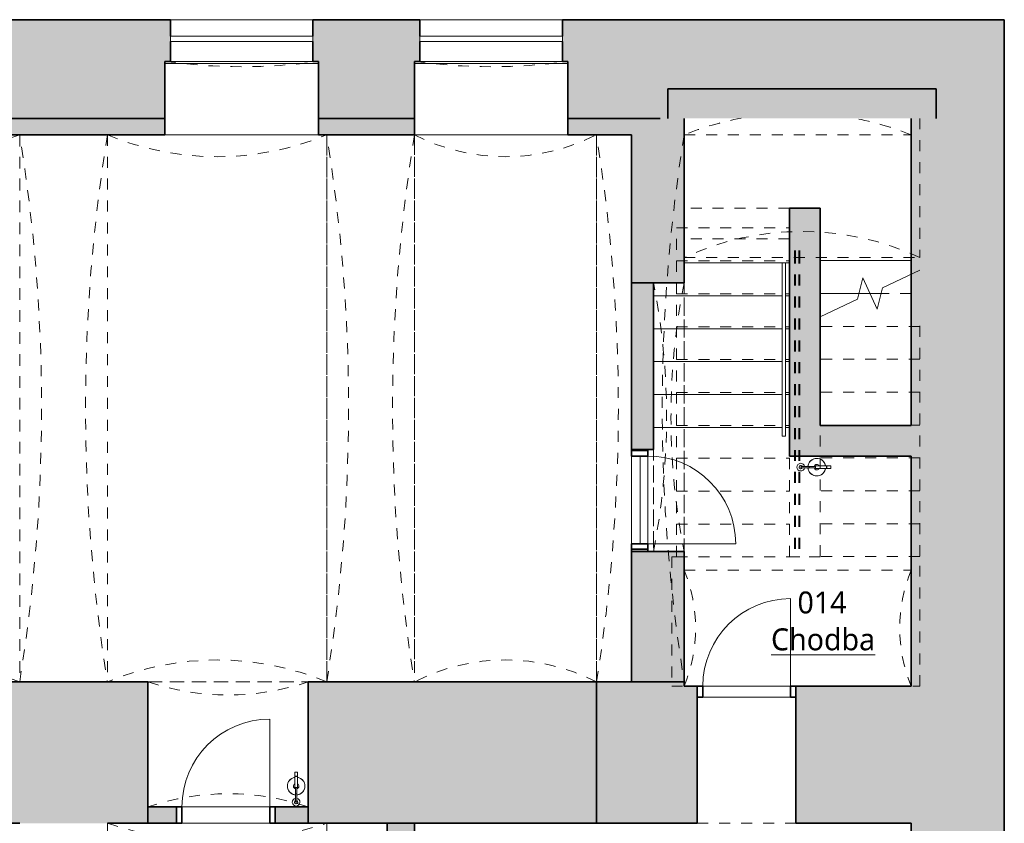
# Model space of a CAD drawing. Header units: metres. Extents: x -0.2 to 44.7, y -1.1 to 27.9.
# Tile 7 of 7: x 30.8 to 39.8, y 7.4 to 14.7. Entities that reach past the tile are written whole.
import ezdxf

# ---------------------------------------------------------------- set-up
doc = ezdxf.new("R2010")
doc.units = ezdxf.units.M
for name, pattern in [('AV - Carkovana 2mm', [0.0027, 0.002, -0.0007]), ('AV - Cerch_ 1 tecka 4mm', [0.006, 0.004, -0.001, 0, -0.001]), ('AV - Cerch_ 2 tecky 2mm', [0.0038, 0.002, -0.0006, 0, -0.0006, 0, -0.0006]), ('AV - Cerch_ 2 tecky 4mm', [0.008, 0.004, -0.0015, 0, -0.001, 0, -0.0015])]:
    doc.linetypes.add(name, pattern=pattern)
doc.layers.add('AV-MISTNOSTI', color=5, linetype='Continuous', lineweight=5, true_color=0x0000ff)
doc.layers.add('AV-SRAFY', color=7, linetype='Continuous', lineweight=35)
doc.layers.add('AV-STAVBA', color=7, linetype='Continuous', lineweight=18)
doc.styles.add('Trebuchet MS_B', font='trebuc.ttf', dxfattribs={"height": 0.2})

# ---------------------------------------------------------------- blocks, each defined once
blk = doc.blocks.new('GM_Otvor s klenutým nadpražím - 4990x1950_4050-883161-1PP')
at = {"layer": 'AV-STAVBA', "color": 254, "linetype": 'AV - Cerch_ 1 tecka 4mm', "lineweight": 13, "true_color": 0xcccccc}
for p, q in [((-2.495, 0.4), (2.495, 0.4)), ((2.4115, -0.4), (-2.4115, -0.4))]:
    blk.add_line(p, q, dxfattribs=at)
for centre, start, end in [((0, 15.8626), 260.8339, 279.1661), ((0, -15.8626), 80.8339, 99.1661)]:
    blk.add_arc(centre, 15.6626, start, end, dxfattribs=at)
blk = doc.blocks.new('GM_Otvor s klenutým nadpražím_částečný - 1000x1950-1650419-1PP')
at = {"layer": 'AV-STAVBA', "color": 254, "linetype": 'AV - Cerch_ 1 tecka 4mm', "lineweight": 13, "true_color": 0xcccccc}
for p, q in [((-0.73, 0.645), (0.73, 0.645)), ((0.6465, -0.495), (-0.6465, -0.495))]:
    blk.add_line(p, q, dxfattribs=at)
for centre, start, end in [((0, 2.8054), 251.33, 288.67), ((0, -2.6554), 71.33, 108.67)]:
    blk.add_arc(centre, 2.2804, start, end, dxfattribs=at)
blk = doc.blocks.new('DO_1-L_Ocel_ - 800x1970_150-925843-1PP')
at = {"layer": 'AV-STAVBA', "color": 254, "true_color": 0xcccccc}
for p, q in [((0.4, 0.875), (0.4, 0.075)), ((-0.4, 0.075), (0.4, 0.075)), ((-0.4, -0.075), (0.4, -0.075))]:
    blk.add_line(p, q, dxfattribs=at)
at = {"layer": 'AV-STAVBA', "color": 254, "linetype": 'AV - Cerch_ 1 tecka 4mm', "true_color": 0xcccccc}
for p, q in [((-0.45, 0.075), (0.45, 0.075)), ((-0.4, 0.075), (0.4, 0.075)), ((-0.45, -0.075), (0.45, -0.075)), ((-0.4, -0.075), (0.4, -0.075))]:
    blk.add_line(p, q, dxfattribs=at)
at = {"layer": 'AV-STAVBA', "color": 254, "lineweight": 35, "true_color": 0xcccccc}
for p, q in [((-0.4, 0.075), (-0.45, 0.075)), ((-0.45, 0.075), (-0.45, -0.075)), ((-0.4, -0.075), (-0.4, 0.075)), ((0.45, 0.075), (0.4, 0.075)), ((0.4, 0.075), (0.4, -0.075)), ((0.45, -0.075), (0.45, 0.075)), ((-0.45, -0.075), (-0.4, -0.075)), ((0.4, -0.075), (0.45, -0.075))]:
    blk.add_line(p, q, dxfattribs=at)
at = {"layer": 'AV-STAVBA', "color": 254, "true_color": 0xcccccc}
blk.add_arc((0.4, 0.075), 0.8, 90, 180, dxfattribs=at)
blk = doc.blocks.new('DO_1-L_Ocel_ - 800x1970_150-V1-1PP')
at = {"layer": 'AV-STAVBA', "color": 254, "true_color": 0xcccccc}
for p in [(0.4, 0.875), (-0.4, 0.075)]:
    blk.add_line(p, (0.4, 0.075), dxfattribs=at)
at = {"layer": 'AV-STAVBA', "color": 254, "linetype": 'AV - Cerch_ 1 tecka 4mm', "true_color": 0xcccccc}
for p, q in [((-0.45, 0.075), (0.45, 0.075)), ((-0.4, 0.075), (0.4, 0.075)), ((-0.45, -0.075), (0.45, -0.075)), ((-0.4, -0.075), (0.4, -0.075))]:
    blk.add_line(p, q, dxfattribs=at)
at = {"layer": 'AV-STAVBA', "color": 254, "lineweight": 35, "true_color": 0xcccccc}
for p, q in [((-0.4, 0.075), (-0.45, 0.075)), ((-0.4, -0.075), (-0.4, 0.075)), ((0.45, 0.075), (0.4, 0.075)), ((0.4, 0.075), (0.4, -0.075)), ((-0.45, -0.075), (-0.4, -0.075)), ((0.4, -0.075), (0.45, -0.075))]:
    blk.add_line(p, q, dxfattribs=at)
at = {"layer": 'AV-STAVBA', "color": 254, "true_color": 0xcccccc}
blk.add_arc((0.4, 0.075), 0.8, 90, 180, dxfattribs=at)
blk = doc.blocks.new('DO_1-L_Ocel_ - 800x1970_100-1402536-1PP')
at = {"layer": 'AV-STAVBA', "color": 254, "true_color": 0xcccccc}
for p, q in [((0.4, 1.425), (0.4, 0.625)), ((-0.4, 0.625), (0.4, 0.625)), ((-0.4, 0.525), (0.4, 0.525))]:
    blk.add_line(p, q, dxfattribs=at)
at = {"layer": 'AV-STAVBA', "color": 254, "linetype": 'AV - Cerch_ 1 tecka 4mm', "true_color": 0xcccccc}
for p, q in [((-0.45, 0.625), (0.45, 0.625)), ((-0.4, 0.625), (0.4, 0.625)), ((-0.4, 0.525), (0.4, 0.525)), ((-0.45, -0.625), (0.45, -0.625))]:
    blk.add_line(p, q, dxfattribs=at)
at = {"layer": 'AV-STAVBA', "color": 254, "lineweight": 35, "true_color": 0xcccccc}
for p, q in [((-0.4, 0.625), (-0.45, 0.625)), ((-0.4, 0.525), (-0.4, 0.625)), ((0.45, 0.625), (0.4, 0.625)), ((0.4, 0.625), (0.4, 0.525)), ((-0.45, 0.525), (-0.4, 0.525)), ((0.4, 0.525), (0.45, 0.525))]:
    blk.add_line(p, q, dxfattribs=at)
at = {"layer": 'AV-STAVBA', "color": 254, "true_color": 0xcccccc}
blk.add_arc((0.4, 0.625), 0.8, 90, 180, dxfattribs=at)
blk = doc.blocks.new('WI_1-1_sklepní_s příčlemi_s klenutým nadpražím_2x šikmý parapet_ nadpraží - 1300x600-1019331-1PP')
at = {"layer": 'AV-STAVBA', "color": 254, "true_color": 0xcccccc}
for p, q in [((-0.65, 0.375), (0.65, 0.375)), ((-0.65, 0.325), (-0.65, 0.375)), ((0.65, 0.375), (0.65, 0.325)), ((0.65, 0.325), (-0.65, 0.325))]:
    blk.add_line(p, q, dxfattribs=at)
at = {"layer": 'AV-STAVBA', "color": 254, "linetype": 'AV - Carkovana 2mm', "true_color": 0xcccccc}
blk.add_arc((0, 5.0958), 5, 261.95215, 278.04785, dxfattribs=at)
blk = doc.blocks.new('GM_Otvor s klenutým nadpražím - 2450x2330_2300-1650463-1PP')
at = {"layer": 'AV-STAVBA', "color": 254, "linetype": 'AV - Cerch_ 1 tecka 4mm', "lineweight": 13, "true_color": 0xcccccc}
for p, q in [((-1.225, 0.24), (1.225, 0.24)), ((1.1415, -0.04), (-1.1415, -0.04))]:
    blk.add_line(p, q, dxfattribs=at)
for centre, start, end in [((0, 6.4326), 258.81041, 281.18959), ((0, -6.2326), 78.81041, 101.18959)]:
    blk.add_arc(centre, 6.3126, start, end, dxfattribs=at)
blk = doc.blocks.new('GM_Otvor_obdélníkový - 930x2180-926093-1PP')
at = {"layer": 'AV-STAVBA', "color": 254, "linetype": 'AV - Cerch_ 1 tecka 4mm', "lineweight": 13, "true_color": 0xcccccc}
for p, q in [((-0.465, 0.1), (0.465, 0.1)), ((-0.465, -0.1), (0.465, -0.1)), ((-0.465, -0.1), (0.465, -0.1))]:
    blk.add_line(p, q, dxfattribs=at)
blk = doc.blocks.new('GM_Otvor s klenutým nadpražím - 4990x2050_4050-1402283-1PP')
at = {"layer": 'AV-STAVBA', "color": 254, "linetype": 'AV - Cerch_ 1 tecka 4mm', "lineweight": 13, "true_color": 0xcccccc}
for p, q in [((-2.495, 0.4), (2.495, 0.4)), ((2.4115, -0.4), (-2.4115, -0.4))]:
    blk.add_line(p, q, dxfattribs=at)
for centre, start, end in [((0, 15.8626), 260.8339, 279.1661), ((0, -15.8626), 80.8339, 99.1661)]:
    blk.add_arc(centre, 15.6626, start, end, dxfattribs=at)
blk = doc.blocks.new('GM_Void_valená klenba - GM_Void_valená klenba-1524404-1PP')
at = {"layer": 'AV-STAVBA', "color": 254, "linetype": 'AV - Cerch_ 1 tecka 4mm', "lineweight": 13, "true_color": 0xcccccc}
for p, q in [((-1, 3.01), (-1, -3.01)), ((-1, 3.01), (1, 3.01)), ((1, 3.01), (1, -3.01)), ((-1, -3.01), (1, -3.01))]:
    blk.add_line(p, q, dxfattribs=at)
for centre, start, end in [((0, 6.0497), 251.79004, 288.20996), ((0, -6.0497), 71.79004, 108.20996)]:
    blk.add_arc(centre, 3.2, start, end, dxfattribs=at)
blk = doc.blocks.new('GM_Void_valená klenba - GM_Void_valená klenba-1524416-1PP')
at = {"layer": 'AV-STAVBA', "color": 254, "linetype": 'AV - Cerch_ 1 tecka 4mm', "lineweight": 13, "true_color": 0xcccccc}
for p, q in [((-0.83, 2.495), (-0.83, -2.495)), ((-0.83, 2.495), (0.83, 2.495)), ((0.83, 2.495), (0.83, -2.495)), ((-0.83, -2.495), (0.83, -2.495))]:
    blk.add_line(p, q, dxfattribs=at)
for centre, start, end in [((0, 4.1147), 242.86788, 297.13212), ((0, -4.1147), 62.86788, 117.13212)]:
    blk.add_arc(centre, 1.82, start, end, dxfattribs=at)
blk = doc.blocks.new('GM_Void_valená klenba - GM_Void_valená klenba-1524417-1PP')
at = {"layer": 'AV-STAVBA', "color": 254, "linetype": 'AV - Cerch_ 1 tecka 4mm', "lineweight": 13, "true_color": 0xcccccc}
for p, q in [((-1, 2.495), (-1, -2.495)), ((-1, 2.495), (1, 2.495)), ((1, 2.495), (1, -2.495)), ((-1, -2.495), (1, -2.495))]:
    blk.add_line(p, q, dxfattribs=at)
for centre, start, end in [((0, 4.895), 247.38014, 292.61986), ((0, -4.895), 67.38014, 112.61986)]:
    blk.add_arc(centre, 2.6, start, end, dxfattribs=at)
blk = doc.blocks.new('GM_Void_valená klenba - GM_Void_valená klenba-1524418-1PP')
at = {"layer": 'AV-STAVBA', "color": 254, "linetype": 'AV - Cerch_ 1 tecka 4mm', "lineweight": 13, "true_color": 0xcccccc}
for p, q in [((-1.115, 2.495), (-1.115, -2.495)), ((-1.115, 2.495), (1.115, 2.495)), ((1.115, 2.495), (1.115, -2.495)), ((-1.115, -2.495), (1.115, -2.495))]:
    blk.add_line(p, q, dxfattribs=at)
for centre, start, end in [((0, 5.5051), 249.67456, 290.32544), ((0, -5.5051), 69.67456, 110.32544)]:
    blk.add_arc(centre, 3.21, start, end, dxfattribs=at)
blk = doc.blocks.new('GM_Nika s klenutým nadpražím - 2070x2300_2300-1345910-1PP')
at = {"layer": 'AV-STAVBA', "color": 254, "linetype": 'AV - Cerch_ 1 tecka 4mm', "lineweight": 13, "true_color": 0xcccccc}
blk.add_line((1.035, 0.525), (-1.035, 0.525), dxfattribs=at)
for start, end in [(248.1263, 259.32908), (280.67092, 291.8737)]:
    blk.add_arc((0, 3.1031), 2.7781, start, end, dxfattribs=at)
blk = doc.blocks.new('GM_Otvor_obdélníkový - 960x1970-1347470-1PP')
at = {"layer": 'AV-STAVBA', "color": 254, "linetype": 'AV - Cerch_ 1 tecka 4mm', "lineweight": 13, "true_color": 0xcccccc}
for p, q in [((-0.48, 0.14), (0.48, 0.14)), ((-0.48, -0.14), (0.48, -0.14)), ((-0.48, -0.14), (0.48, -0.14))]:
    blk.add_line(p, q, dxfattribs=at)
blk = doc.blocks.new('Railing - Railing-1400146-1PP')
at = {"layer": 'AV-STAVBA', "color": 254, "true_color": 0xcccccc}
for p, q in [((37.7398, 12.5299), (37.7698, 12.5299)), ((37.7398, 10.9499), (37.7398, 12.5299)), ((37.7698, 10.9499), (37.7698, 12.5299)), ((37.7698, 10.9499), (37.7398, 10.9499))]:
    blk.add_line(p, q, dxfattribs=at)
blk = doc.blocks.new('GM_Void_valená klenba - GM_Void_valená klenba-1524442-1PP')
at = {"layer": 'AV-STAVBA', "color": 254, "linetype": 'AV - Cerch_ 1 tecka 4mm', "lineweight": 13, "true_color": 0xcccccc}
for p, q in [((-0.53, 1.035), (-0.53, -1.035)), ((-0.53, 1.035), (0.53, 1.035)), ((0.53, 1.035), (0.53, -1.035)), ((-0.53, -1.035), (0.53, -1.035))]:
    blk.add_line(p, q, dxfattribs=at)
for centre, start, end in [((0, 2.3346), 247.81321, 292.18679), ((0, -2.3346), 67.81321, 112.18679)]:
    blk.add_arc(centre, 1.4035, start, end, dxfattribs=at)
blk = doc.blocks.new('Railing - Railing-1407376-1PP')
at = {"layer": 'AV-STAVBA', "color": 254, "linetype": 'AV - Cerch_ 2 tecky 2mm', "true_color": 0xcccccc}
for p, q in [((37.8498, 12.6432), (37.8498, 12.6232)), ((37.8498, 12.6232), (37.8498, 9.8482)), ((37.8598, 12.6432), (37.8598, 12.6232)), ((37.8598, 12.6432), (37.8598, 12.6232)), ((37.8598, 12.6232), (37.8598, 9.8482)), ((37.8598, 12.6232), (37.8598, 9.8482)), ((37.8898, 12.6432), (37.8898, 12.6232)), ((37.8898, 12.6432), (37.8898, 12.6232)), ((37.8898, 12.6232), (37.8898, 9.8482)), ((37.8898, 12.6232), (37.8898, 9.8482)), ((37.8998, 12.6432), (37.8998, 12.6232)), ((37.8998, 12.6232), (37.8998, 9.8482)), ((37.8998, 9.8482), (37.8498, 9.8482)), ((37.8898, 9.8482), (37.8598, 9.8482)), ((37.8898, 9.8482), (37.8598, 9.8482))]:
    blk.add_line(p, q, dxfattribs=at)
blk = doc.blocks.new('GM_Hasicí přístroj - Hasici pristroj-V4-1PP')
at = {"layer": 'AV-STAVBA', "color": 254, "lineweight": 13, "true_color": 0xcccccc}
for p, q in [((-0.0421, 0.0036), (-0.1007, 0.0036)), ((-0.0421, 0.0111), (0.0579, 0.0111)), ((-0.0421, 0.0111), (-0.0421, -0.0139)), ((0.0579, 0.0111), (0.0605, 0.0111)), ((0.0579, 0.0111), (0.0579, -0.0139)), ((0.0605, 0.0111), (0.0979, 0.0111)), ((0.0605, 0.0111), (0.0605, -0.0139)), ((0.0979, 0.0111), (0.0979, -0.0139)), ((-0.1007, -0.0064), (-0.0421, -0.0064)), ((0.0579, -0.0139), (-0.0421, -0.0139)), ((0.0605, -0.0139), (0.0579, -0.0139)), ((0.0979, -0.0139), (0.0605, -0.0139))]:
    blk.add_line(p, q, dxfattribs=at)
at = {"layer": 'AV-STAVBA', "color": 254, "lineweight": 13, "true_color": 0xcccccc, "flags": 128}
for points in [[(-0.1007, 0.0036), (-0.1035, 0.0036), (-0.1063, 0.0036), (-0.1092, 0.0036), (-0.112, 0.0036), (-0.1149, 0.0036), (-0.1177, 0.0036), (-0.1205, 0.0036), (-0.1233, 0.0036), (-0.126, 0.0036), (-0.1288, 0.0036), (-0.1315, 0.0036), (-0.1341, 0.0036), (-0.1367, 0.0036), (-0.1393, 0.0036), (-0.1418, 0.0036), (-0.1443, 0.0036), (-0.1467, 0.0036), (-0.149, 0.0036), (-0.1513, 0.0036), (-0.1535, 0.0036), (-0.1556, 0.0036), (-0.1577, 0.0036), (-0.1596, 0.0036), (-0.1615, 0.0036), (-0.1633, 0.0036), (-0.165, 0.0036), (-0.1667, 0.0036), (-0.1682, 0.0036), (-0.1696, 0.0036), (-0.1709, 0.0036), (-0.1714, 0.0036)], [(-0.1714, -0.0064), (-0.1701, -0.0064), (-0.1687, -0.0064), (-0.1673, -0.0064), (-0.1657, -0.0064), (-0.164, -0.0064), (-0.1622, -0.0064), (-0.1604, -0.0064), (-0.1584, -0.0064), (-0.1564, -0.0064), (-0.1543, -0.0064), (-0.1522, -0.0064), (-0.1499, -0.0064), (-0.1476, -0.0064), (-0.1452, -0.0064), (-0.1428, -0.0064), (-0.1403, -0.0064), (-0.1377, -0.0064), (-0.1351, -0.0064), (-0.1325, -0.0064), (-0.1298, -0.0064), (-0.1271, -0.0064), (-0.1244, -0.0064), (-0.1216, -0.0064), (-0.1188, -0.0064), (-0.116, -0.0064), (-0.1131, -0.0064), (-0.1103, -0.0064), (-0.1074, -0.0064), (-0.1046, -0.0064), (-0.1018, -0.0064), (-0.1007, -0.0064)]]:
    blk.add_lwpolyline(points, dxfattribs=at)
at = {"layer": 'AV-STAVBA', "color": 254, "lineweight": 13, "true_color": 0xcccccc}
for centre, radius, start, end in [((-0.1772, -0.0014), 0.035, 7.23753, 180), ((-0.1764, -0.0014), 0.015, 18.64917, 180), ((-0.1764, -0.0014), 0.015, 165, 180), ((-0.1764, -0.0014), 0.015, 105, 134.93615), ((-0.1714, -0.0014), 0.005, 150, 180), ((-0.1714, -0.0014), 0.005, 90, 120), ((-0.1764, -0.0014), 0.015, 45.06385, 75), ((-0.1764, -0.0014), 0.015, 18.64917, 44.93615), ((-0.0307, -0.0014), 0.08, 90, 176.37662), ((-0.0307, -0.0014), 0.08, 159.97132, 176.42822), ((-0.0307, -0.0014), 0.08, 114.58898, 155.02868), ((-0.0307, -0.0014), 0.08, 90, 110.02868), ((-0.0307, -0.0014), 0.025, 90, 169.20034), ((-0.0307, -0.0014), 0.08, 69.97132, 90), ((-0.0307, -0.0014), 0.08, 9.18677, 90), ((-0.0307, -0.0014), 0.025, 30, 90), ((-0.0307, -0.0014), 0.08, 24.97132, 65.02868), ((-0.0307, -0.0014), 0.08, 9.05555, 20.02868), ((-0.1772, -0.0014), 0.035, 180, 351.96894), ((-0.1764, -0.0014), 0.015, 174.95011, 180), ((-0.1764, -0.0014), 0.015, 180, 185.04989), ((-0.1764, -0.0014), 0.015, 180, 224.93615), ((-0.1764, -0.0014), 0.015, 180, 341.97651), ((-0.1764, -0.0014), 0.015, 240, 270), ((-0.1714, -0.0014), 0.005, 180, 210), ((-0.1714, -0.0014), 0.005, 240, 285), ((-0.1764, -0.0014), 0.015, 330, 341.97651), ((-0.0307, -0.0014), 0.08, 183.5619, 200.02868), ((-0.0307, -0.0014), 0.08, 183.6137, 270), ((-0.0307, -0.0014), 0.08, 204.97132, 245.41102), ((-0.0307, -0.0014), 0.08, 249.97132, 270), ((-0.0307, -0.0014), 0.025, 190.79953, 270), ((-0.0307, -0.0014), 0.025, 270, 330), ((-0.0307, -0.0014), 0.08, 270, 350.81323), ((-0.0307, -0.0014), 0.08, 270, 290.02868), ((-0.0307, -0.0014), 0.08, 294.97132, 335.02868), ((-0.0307, -0.0014), 0.08, 339.97132, 350.94445)]:
    blk.add_arc(centre, radius, start, end, dxfattribs=at)
for points, knots in [([(-0.1764, -0.0014), (-0.1764, -0.0009), (-0.1762, 0.0003), (-0.1753, 0.0019), (-0.1742, 0.0028), (-0.1731, 0.0033), (-0.1725, 0.0034), (-0.1723, 0.0035)], [0, 0, 0, 0, 0.1111111, 0.2222222, 0.3333333, 0.3888889, 0.4444444, 0.4444444, 0.4444444, 0.4444444]), ([(-0.1689, -0.0058), (-0.1692, -0.0059), (-0.1697, -0.0062), (-0.1705, -0.0064), (-0.1714, -0.0065), (-0.1723, -0.0064), (-0.1731, -0.0062), (-0.1742, -0.0057), (-0.1753, -0.0047), (-0.1762, -0.0032), (-0.1764, -0.002), (-0.1764, -0.0014)], [0.3333333, 0.3333333, 0.3333333, 0.3333333, 0.3888889, 0.4444444, 0.5, 0.5555556, 0.6111111, 0.6666667, 0.7777778, 0.8888889, 1, 1, 1, 1])]:
    blk.add_open_spline(points, degree=3, knots=knots, dxfattribs=at)
for points in [[(-0.1004, -0.0014), (-0.1004, -0.0009), (-0.1004, 0.0003), (-0.1005, 0.0018), (-0.1005, 0.003), (-0.1006, 0.0034), (-0.1006, 0.0035)], [(-0.1006, -0.0064), (-0.1006, -0.0063), (-0.1005, -0.0059), (-0.1005, -0.0047), (-0.1004, -0.0032), (-0.1004, -0.002), (-0.1004, -0.0014)]]:
    blk.add_open_spline(points, degree=3, dxfattribs=at)
blk = doc.blocks.new('GM_Hasicí přístroj - Hasici pristroj-V5-1PP')
at = {"layer": 'AV-STAVBA', "color": 254, "lineweight": 13, "true_color": 0xcccccc}
for p, q in [((-0.0421, 0.0036), (-0.1007, 0.0036)), ((-0.0421, 0.0111), (0.0579, 0.0111)), ((-0.0421, 0.0111), (-0.0421, -0.0139)), ((0.0579, 0.0111), (0.0605, 0.0111)), ((0.0579, 0.0111), (0.0579, -0.0139)), ((0.0605, 0.0111), (0.0979, 0.0111)), ((0.0605, 0.0111), (0.0605, -0.0139)), ((0.0979, 0.0111), (0.0979, -0.0139)), ((-0.1007, -0.0064), (-0.0421, -0.0064)), ((0.0579, -0.0139), (-0.0421, -0.0139)), ((0.0605, -0.0139), (0.0579, -0.0139)), ((0.0979, -0.0139), (0.0605, -0.0139))]:
    blk.add_line(p, q, dxfattribs=at)
at = {"layer": 'AV-STAVBA', "color": 254, "lineweight": 13, "true_color": 0xcccccc, "flags": 128}
for points in [[(-0.1007, 0.0036), (-0.1035, 0.0036), (-0.1063, 0.0036), (-0.1092, 0.0036), (-0.112, 0.0036), (-0.1149, 0.0036), (-0.1177, 0.0036), (-0.1205, 0.0036), (-0.1233, 0.0036), (-0.126, 0.0036), (-0.1288, 0.0036), (-0.1315, 0.0036), (-0.1341, 0.0036), (-0.1367, 0.0036), (-0.1393, 0.0036), (-0.1418, 0.0036), (-0.1443, 0.0036), (-0.1467, 0.0036), (-0.149, 0.0036), (-0.1513, 0.0036), (-0.1535, 0.0036), (-0.1556, 0.0036), (-0.1577, 0.0036), (-0.1596, 0.0036), (-0.1615, 0.0036), (-0.1633, 0.0036), (-0.165, 0.0036), (-0.1667, 0.0036), (-0.1682, 0.0036), (-0.1696, 0.0036), (-0.1709, 0.0036), (-0.1714, 0.0036)], [(-0.1714, -0.0064), (-0.1701, -0.0064), (-0.1687, -0.0064), (-0.1673, -0.0064), (-0.1657, -0.0064), (-0.164, -0.0064), (-0.1622, -0.0064), (-0.1604, -0.0064), (-0.1584, -0.0064), (-0.1564, -0.0064), (-0.1543, -0.0064), (-0.1522, -0.0064), (-0.1499, -0.0064), (-0.1476, -0.0064), (-0.1452, -0.0064), (-0.1428, -0.0064), (-0.1403, -0.0064), (-0.1377, -0.0064), (-0.1351, -0.0064), (-0.1325, -0.0064), (-0.1298, -0.0064), (-0.1271, -0.0064), (-0.1244, -0.0064), (-0.1216, -0.0064), (-0.1188, -0.0064), (-0.116, -0.0064), (-0.1131, -0.0064), (-0.1103, -0.0064), (-0.1074, -0.0064), (-0.1046, -0.0064), (-0.1018, -0.0064), (-0.1007, -0.0064)]]:
    blk.add_lwpolyline(points, dxfattribs=at)
at = {"layer": 'AV-STAVBA', "color": 254, "lineweight": 13, "true_color": 0xcccccc}
for centre, radius, start, end in [((-0.1772, -0.0014), 0.035, 7.23753, 180), ((-0.1764, -0.0014), 0.015, 18.64917, 180), ((-0.1764, -0.0014), 0.015, 165, 180), ((-0.1764, -0.0014), 0.015, 105, 134.93615), ((-0.1714, -0.0014), 0.005, 150, 180), ((-0.1714, -0.0014), 0.005, 90, 120), ((-0.1764, -0.0014), 0.015, 45.06385, 75), ((-0.1764, -0.0014), 0.015, 18.64917, 44.93615), ((-0.0307, -0.0014), 0.08, 90, 176.37662), ((-0.0307, -0.0014), 0.08, 159.97132, 176.42822), ((-0.0307, -0.0014), 0.08, 114.97132, 155.02868), ((-0.0307, -0.0014), 0.08, 90, 110.02868), ((-0.0307, -0.0014), 0.025, 90, 169.20034), ((-0.0307, -0.0014), 0.08, 69.97132, 90), ((-0.0307, -0.0014), 0.08, 9.18677, 90), ((-0.0307, -0.0014), 0.025, 30, 90), ((-0.0307, -0.0014), 0.08, 24.97132, 65.02868), ((-0.0307, -0.0014), 0.08, 9.05555, 20.02868), ((-0.1772, -0.0014), 0.035, 180, 351.96894), ((-0.1764, -0.0014), 0.015, 174.95011, 180), ((-0.1764, -0.0014), 0.015, 180, 185.04989), ((-0.1764, -0.0014), 0.015, 180, 224.93615), ((-0.1764, -0.0014), 0.015, 180, 341.97651), ((-0.1764, -0.0014), 0.015, 240, 270), ((-0.1714, -0.0014), 0.005, 180, 210), ((-0.1714, -0.0014), 0.005, 240, 285), ((-0.1764, -0.0014), 0.015, 330, 341.97651), ((-0.0307, -0.0014), 0.08, 183.5619, 200.02868), ((-0.0307, -0.0014), 0.08, 183.6137, 270), ((-0.0307, -0.0014), 0.08, 204.97132, 245.02868), ((-0.0307, -0.0014), 0.08, 249.97132, 270), ((-0.0307, -0.0014), 0.025, 190.79953, 270), ((-0.0307, -0.0014), 0.025, 270, 330), ((-0.0307, -0.0014), 0.08, 270, 350.81323), ((-0.0307, -0.0014), 0.08, 270, 290.02868), ((-0.0307, -0.0014), 0.08, 294.97132, 335.02868), ((-0.0307, -0.0014), 0.08, 339.97132, 350.94445)]:
    blk.add_arc(centre, radius, start, end, dxfattribs=at)
for points, knots in [([(-0.1764, -0.0014), (-0.1764, -0.0009), (-0.1762, 0.0003), (-0.1753, 0.0019), (-0.1742, 0.0028), (-0.1731, 0.0033), (-0.1725, 0.0034), (-0.1723, 0.0035)], [0, 0, 0, 0, 0.1111111, 0.2222222, 0.3333333, 0.3888889, 0.4444444, 0.4444444, 0.4444444, 0.4444444]), ([(-0.1689, -0.0058), (-0.1692, -0.0059), (-0.1697, -0.0062), (-0.1705, -0.0064), (-0.1714, -0.0065), (-0.1723, -0.0064), (-0.1731, -0.0062), (-0.1742, -0.0057), (-0.1753, -0.0047), (-0.1762, -0.0032), (-0.1764, -0.002), (-0.1764, -0.0014)], [0.3333333, 0.3333333, 0.3333333, 0.3333333, 0.3888889, 0.4444444, 0.5, 0.5555556, 0.6111111, 0.6666667, 0.7777778, 0.8888889, 1, 1, 1, 1])]:
    blk.add_open_spline(points, degree=3, knots=knots, dxfattribs=at)
for points in [[(-0.1004, -0.0014), (-0.1004, -0.0009), (-0.1004, 0.0003), (-0.1005, 0.0018), (-0.1005, 0.003), (-0.1006, 0.0034), (-0.1006, 0.0035)], [(-0.1006, -0.0064), (-0.1006, -0.0063), (-0.1005, -0.0059), (-0.1005, -0.0047), (-0.1004, -0.0032), (-0.1004, -0.002), (-0.1004, -0.0014)]]:
    blk.add_open_spline(points, degree=3, dxfattribs=at)
blk = doc.blocks.new('GM_Void_valená klenba - GM_Void_valená klenba-1683622-1PP')
at = {"layer": 'AV-STAVBA', "color": 254, "linetype": 'AV - Cerch_ 1 tecka 4mm', "lineweight": 13, "true_color": 0xcccccc}
for p, q in [((-1.075, 0.353), (-1.075, -0.917)), ((1.075, 0.353), (1.075, -0.917)), ((-1.075, -0.917), (1.075, -0.917))]:
    blk.add_line(p, q, dxfattribs=at)
blk.add_arc((0, -3.2183), 2.54, 64.96143, 115.03857, dxfattribs=at)
blk = doc.blocks.new('D0089 - 1514 - OÚPSŘ_Benešova_rvt-1-1PP')
at = {"layer": 'AV-SRAFY', "lineweight": 5, "true_color": 0xcccccc}
h = blk.add_hatch(color=254, dxfattribs=at)
h.paths.add_polyline_path([(34.3848, 13.6982), (34.3848, 13.8482), (33.5098, 13.8482), (33.5098, 13.6982)])
h.paths.add_polyline_path([(36.8448, 13.6982), (36.8448, 13.8482), (35.7848, 13.8482), (35.7848, 13.6982), (36.6248, 13.6982)])
h.paths.add_polyline_path([(22.2948, 13.6982), (22.8198, 13.6982), (22.8198, 13.8482), (22.3279, 13.8482), (22.3279, 14.7482), (17.1148, 14.7482), (17.1148, 13.6982), (22.186, 13.6982)])
h.paths.add_polyline_path([(32.1098, 13.6982), (32.1098, 13.8482), (30.4848, 13.8482), (30.4848, 13.6982), (31.6096, 13.6982)])
h.paths.add_polyline_path([(24.1198, 13.6982), (26.1398, 13.6982), (26.1398, 13.8482), (24.1198, 13.8482)])
h.paths.add_polyline_path([(29.0848, 13.6982), (29.0848, 13.8482), (27.4398, 13.8482), (27.4398, 13.6982), (27.5863, 13.6982)])
h = blk.add_hatch(color=254, dxfattribs=at)
h.paths.add_polyline_path([(38.9148, 13.8482), (38.9148, 14.7482), (35.7348, 14.7482), (35.7348, 14.3682), (35.7848, 14.3682), (35.7848, 13.8482), (37.6446, 13.8482)])
h.paths.add_polyline_path([(34.3848, 13.8482), (34.3848, 14.3682), (34.4348, 14.3682), (34.4348, 14.7482), (33.4598, 14.7482), (33.4598, 14.3682), (33.5098, 14.3682), (33.5098, 13.8482)])
h.paths.add_polyline_path([(31.6096, 13.8482), (32.1098, 13.8482), (32.1098, 14.3682), (32.1598, 14.3682), (32.1598, 14.7482), (30.4348, 14.7482), (30.4348, 14.3682), (30.4848, 14.3682), (30.4848, 13.8482)])
h.paths.add_polyline_path([(29.0848, 13.8482), (29.0848, 14.3682), (29.1348, 14.3682), (29.1348, 14.7482), (27.4398, 14.7482), (27.4398, 13.8482), (27.5863, 13.8482)])
h.paths.add_polyline_path([(26.1398, 13.8482), (26.1398, 14.7482), (23.5198, 14.7482), (23.5198, 14.3682), (24.1198, 14.3682), (24.1198, 13.8482)])
h.paths.add_polyline_path([(22.3279, 13.8482), (22.8198, 13.8482), (22.8198, 14.7482), (22.3279, 14.7482)])
for points in [[(39.6563, 13.8482), (39.7648, 13.8482), (39.7648, 14.7482), (38.9148, 14.7482), (38.9148, 13.8482)], [(36.6948, 13.8482), (39.1448, 13.8482), (39.1448, 14.1182), (36.6948, 14.1182)], [(39.6563, 13.0482), (39.7648, 13.0482), (39.7648, 13.8482), (38.9148, 13.8482), (38.9148, 13.0482), (39.1448, 13.0482)], [(39.7648, 1.3982), (39.7648, 13.0482), (38.9148, 13.0482), (38.9148, 1.3982)], [(30.7848, 7.4182), (31.5848, 7.4182), (31.5848, 8.7082), (30.7848, 8.7082)], [(33.6213, 7.4182), (34.3848, 7.4182), (34.3848, 8.7082), (33.5848, 8.7082), (33.5848, 7.4182)], [(36.0448, 7.4182), (36.8448, 7.4182), (36.8448, 8.7082), (36.0448, 8.7082), (36.0448, 8.4466)], [(34.1348, 1.3982), (34.3848, 1.3982), (34.3848, 7.4182), (34.1348, 7.4182), (34.1348, 5.5583)]]:
    blk.add_hatch(color=254, dxfattribs=at).paths.add_polyline_path(points)
h = blk.add_hatch(color=254, dxfattribs=at)
h.paths.add_polyline_path([(36.3648, 8.7082), (36.8448, 8.7082), (36.8448, 9.8982), (36.3648, 9.8982)])
h.paths.add_polyline_path([(36.8448, 12.3482), (36.8448, 13.6982), (36.3648, 13.6982), (36.3648, 12.3482)])
at = {"layer": 'AV-SRAFY', "lineweight": 18, "true_color": 0xcccccc}
for points in [[(38.0848, 10.7682), (38.0848, 13.0282), (37.8048, 13.0282), (37.8048, 10.7682), (38.0218, 10.7682)], [(36.3648, 10.8282), (36.5648, 10.8282), (36.5648, 12.3482), (36.3648, 12.3482), (36.3648, 11.3348)], [(38.9148, 10.7682), (38.9148, 11.0482), (38.0848, 11.0482), (38.0848, 10.7682), (38.6505, 10.7682)]]:
    blk.add_hatch(color=254, dxfattribs=at).paths.add_polyline_path(points)
h = blk.add_hatch(color=254, dxfattribs=at)
h.paths.add_polyline_path([(36.5148, 9.8982), (36.5148, 9.9182), (36.3648, 9.9182), (36.3648, 9.8982)])
h.paths.add_polyline_path([(36.3648, 10.8182), (36.5148, 10.8182), (36.5148, 10.8282), (36.3648, 10.8282)])
h = blk.add_hatch(color=254, dxfattribs=at)
h.paths.add_polyline_path([(36.8448, 7.4182), (36.8448, 8.7082), (34.3848, 8.7082), (34.3848, 7.4182), (35.6329, 7.4182)])
h.paths.add_polyline_path([(24.6748, 7.4182), (24.6748, 8.7082), (17.9148, 8.7082), (17.9148, 7.4182), (23.5629, 7.4182)])
h.paths.add_polyline_path([(28.5548, 7.4182), (28.9948, 7.4182), (28.9948, 8.7082), (28.5548, 8.7082)])
h.paths.add_polyline_path([(27.5863, 7.4182), (27.7548, 7.4182), (27.7548, 8.7082), (25.4748, 8.7082), (25.4748, 7.4182)])
h.paths.add_polyline_path([(31.5848, 7.4182), (31.9548, 7.4182), (31.9548, 8.7082), (31.5848, 8.7082)])
h.paths.add_polyline_path([(30.6748, 7.4182), (30.7848, 7.4182), (30.7848, 8.7082), (30.6748, 8.7082)])
h.paths.add_polyline_path([(33.4148, 7.4182), (33.5848, 7.4182), (33.5848, 8.7082), (33.4148, 8.7082), (33.4148, 7.7245)])
h = blk.add_hatch(color=254, dxfattribs=at)
h.paths.add_polyline_path([(36.8448, 7.4182), (36.9648, 7.4182), (36.9648, 8.6682), (36.8448, 8.6682), (36.8448, 8.4466)])
h.paths.add_polyline_path([(38.9148, 7.4182), (38.9148, 8.6682), (37.8648, 8.6682), (37.8648, 7.4182)])
h = blk.add_hatch(color=254, dxfattribs=at)
h.paths.add_polyline_path([(33.1184, 7.4182), (33.4148, 7.4182), (33.4148, 7.5682), (33.1148, 7.5682), (33.1148, 7.4182)])
h.paths.add_polyline_path([(32.2148, 7.4182), (32.2148, 7.5682), (31.9548, 7.5682), (31.9548, 7.4182)])
at = {"layer": 'AV-STAVBA', "color": 254, "lineweight": 35, "true_color": 0xcccccc}
for p, q in [((30.4348, 14.7482), (32.1598, 14.7482)), ((32.1598, 14.7482), (32.1598, 14.5982)), ((33.4598, 14.7482), (34.4348, 14.7482)), ((33.4598, 14.7482), (33.4598, 14.5982)), ((34.4348, 14.7482), (34.4348, 14.5982)), ((38.9148, 14.7482), (35.7348, 14.7482)), ((35.7348, 14.7482), (35.7348, 14.5982)), ((38.9148, 14.7482), (39.7648, 14.7482)), ((39.7648, 14.7482), (39.7648, 13.8482)), ((32.1598, 14.5482), (32.1598, 14.3682)), ((33.4598, 14.5482), (33.4598, 14.3682)), ((34.4348, 14.5482), (34.4348, 14.3682)), ((35.7348, 14.5482), (35.7348, 14.3682)), ((32.1598, 14.3682), (32.1098, 14.3682)), ((32.1098, 13.8482), (32.1098, 14.3682)), ((33.4598, 14.3682), (33.5098, 14.3682)), ((33.5098, 14.3682), (33.5098, 13.8482)), ((34.4348, 14.3682), (34.3848, 14.3682)), ((34.3848, 13.8482), (34.3848, 14.3682)), ((35.7348, 14.3682), (35.7848, 14.3682)), ((35.7848, 14.3682), (35.7848, 13.8482)), ((36.6948, 14.1182), (36.6948, 13.8482)), ((36.6948, 14.1182), (39.1448, 14.1182)), ((39.1448, 14.1182), (39.1448, 13.8482)), ((30.4848, 13.8482), (32.1098, 13.8482)), ((32.1098, 13.6982), (32.1098, 13.8482)), ((33.5098, 13.6982), (33.5098, 13.8482)), ((33.5098, 13.8482), (34.3848, 13.8482)), ((34.3848, 13.6982), (34.3848, 13.8482)), ((35.7848, 13.6982), (35.7848, 13.8482)), ((35.7848, 13.8482), (36.6248, 13.8482)), ((36.8448, 13.6982), (36.8448, 13.8482)), ((38.9148, 13.0482), (38.9148, 13.8482)), ((39.7648, 13.0482), (39.7648, 13.8482)), ((32.1098, 13.6982), (30.4848, 13.6982)), ((34.3848, 13.6982), (33.5098, 13.6982)), ((36.3648, 13.6982), (35.7848, 13.6982)), ((36.3648, 13.6982), (36.3648, 12.3482)), ((36.8448, 13.6982), (36.8448, 12.3482)), ((37.8048, 13.0282), (37.8048, 10.7682)), ((38.0848, 13.0282), (37.8048, 13.0282)), ((38.0848, 11.0482), (38.0848, 13.0282)), ((38.9148, 11.0482), (38.9148, 13.0482)), ((39.7648, 1.3982), (39.7648, 13.0482)), ((36.8448, 12.3482), (36.3648, 12.3482)), ((36.3648, 12.3482), (36.3648, 10.8282)), ((36.5648, 12.3482), (36.3648, 12.3482)), ((36.5648, 10.8282), (36.5648, 12.3482)), ((38.9148, 11.0482), (38.0848, 11.0482)), ((36.3648, 10.8282), (36.5648, 10.8282)), ((36.3648, 10.8282), (36.3648, 10.8182)), ((36.5148, 10.8282), (36.3648, 10.8282)), ((36.3648, 10.8182), (36.5148, 10.8182)), ((36.5148, 10.8182), (36.5148, 10.8282)), ((37.8048, 10.7682), (38.0848, 10.7682)), ((38.0848, 10.7682), (38.9148, 10.7682)), ((38.9148, 8.6682), (38.9148, 10.7682)), ((36.3648, 9.9182), (36.3648, 9.8982)), ((36.5148, 9.9182), (36.3648, 9.9182)), ((36.8448, 9.8982), (36.3648, 9.8982)), ((36.3648, 8.7082), (36.3648, 9.8982)), ((36.3648, 9.8982), (36.5148, 9.8982)), ((36.5148, 9.8982), (36.5148, 9.9182)), ((36.8448, 8.7082), (36.8448, 9.8982)), ((30.7848, 8.7082), (30.6748, 8.7082)), ((31.5848, 8.7082), (30.7848, 8.7082)), ((31.9548, 8.7082), (31.5848, 8.7082)), ((31.9548, 7.4182), (31.9548, 8.7082)), ((33.5848, 8.7082), (33.4148, 8.7082)), ((33.4148, 8.7082), (33.4148, 7.4182)), ((34.3848, 8.7082), (33.5848, 8.7082)), ((36.3648, 8.7082), (34.3848, 8.7082)), ((36.8448, 8.7082), (36.0448, 8.7082)), ((36.0448, 8.7082), (36.0448, 7.4182)), ((36.8448, 8.6682), (36.8448, 8.7082)), ((36.8448, 8.7082), (36.8448, 8.6682)), ((36.9648, 8.6682), (36.8448, 8.6682)), ((36.9648, 7.4182), (36.9648, 8.6682)), ((38.9148, 8.6682), (37.8648, 8.6682)), ((37.8648, 8.6682), (37.8648, 7.4182)), ((32.2148, 7.5682), (31.9548, 7.5682)), ((31.9548, 7.5682), (31.9548, 7.4182)), ((33.4148, 7.5682), (33.1148, 7.5682)), ((33.4148, 7.4182), (33.4148, 7.5682)), ((30.6748, 7.4182), (30.7848, 7.4182)), ((31.5848, 7.4182), (31.9548, 7.4182)), ((31.9548, 7.4182), (32.2148, 7.4182)), ((33.1148, 7.4182), (33.4148, 7.4182)), ((33.4148, 7.4182), (33.5848, 7.4182)), ((34.3848, 7.4182), (33.5848, 7.4182)), ((34.3848, 7.4182), (34.1348, 7.4182)), ((34.1348, 1.3982), (34.1348, 7.4182)), ((34.3848, 7.4182), (36.8448, 7.4182)), ((34.3848, 7.4182), (34.3848, 1.3982)), ((36.8448, 7.4182), (36.0448, 7.4182)), ((36.8448, 7.4182), (36.9648, 7.4182)), ((37.8648, 7.4182), (38.9148, 7.4182)), ((38.9148, 1.3982), (38.9148, 7.4182))]:
    blk.add_line(p, q, dxfattribs=at)
at = {"layer": 'AV-STAVBA', "color": 254, "true_color": 0xcccccc}
for p, q in [((32.1598, 14.7482), (33.4598, 14.7482)), ((34.4348, 14.7482), (35.7348, 14.7482)), ((32.1598, 14.3682), (33.4598, 14.3682)), ((34.4348, 14.3682), (35.7348, 14.3682)), ((32.1098, 14.3482), (33.5098, 14.3482)), ((34.3848, 14.3482), (35.7848, 14.3482)), ((33.5098, 13.6982), (32.1098, 13.6982)), ((35.7848, 13.6982), (34.3848, 13.6982)), ((36.8448, 12.5299), (37.7398, 12.5299)), ((37.7698, 12.5299), (37.8048, 12.5299)), ((38.9148, 12.5506), (38.0848, 12.5506)), ((36.5648, 12.2299), (37.7398, 12.2299)), ((37.7698, 12.2299), (37.8048, 12.2299)), ((38.4394, 12.2506), (38.0848, 12.2506)), ((38.6403, 12.2506), (38.5398, 12.2506)), ((36.5648, 11.9299), (37.7398, 11.9299)), ((37.7698, 11.9299), (37.8048, 11.9299)), ((36.5648, 11.6299), (37.7398, 11.6299)), ((37.7698, 11.6299), (37.8048, 11.6299)), ((36.5648, 11.3299), (37.7398, 11.3299)), ((37.7698, 11.3299), (37.8048, 11.3299)), ((36.5648, 11.0299), (37.7398, 11.0299)), ((37.7698, 11.0299), (37.8048, 11.0299)), ((36.3648, 9.9682), (36.3648, 10.7682)), ((36.4448, 9.9682), (36.4448, 10.7682)), ((36.5148, 10.7682), (36.5148, 9.9682)), ((37.0148, 8.6682), (37.8148, 8.6682)), ((32.2648, 7.5682), (33.0648, 7.5682)), ((33.0648, 7.4182), (32.2648, 7.4182))]:
    blk.add_line(p, q, dxfattribs=at)
at = {"layer": 'AV-STAVBA', "color": 254, "linetype": 'AV - Cerch_ 2 tecky 4mm', "true_color": 0xcccccc}
for p, q in [((36.7748, 12.8482), (37.8048, 12.8482)), ((36.7748, 9.8482), (36.7748, 12.8482)), ((37.8048, 9.8482), (37.8048, 12.8482)), ((36.7748, 12.5482), (37.8048, 12.5482)), ((36.7748, 12.5482), (37.8048, 12.5482)), ((36.8448, 12.5299), (37.7398, 12.5299)), ((37.7698, 12.5299), (37.8048, 12.5299)), ((38.9148, 12.5506), (38.0848, 12.5506)), ((36.5648, 12.2299), (37.7398, 12.2299)), ((36.7748, 12.2482), (37.8048, 12.2482)), ((36.7748, 12.2482), (37.8048, 12.2482)), ((37.7698, 12.2299), (37.8048, 12.2299)), ((38.4394, 12.2506), (38.0848, 12.2506)), ((38.5398, 12.2506), (38.4394, 12.2506)), ((38.5398, 12.2506), (38.4394, 12.2506)), ((38.6403, 12.2506), (38.5398, 12.2506)), ((38.9148, 12.2506), (38.6403, 12.2506)), ((38.9148, 12.2506), (38.6403, 12.2506)), ((36.7748, 11.9482), (37.8048, 11.9482)), ((36.7748, 11.9482), (37.8048, 11.9482)), ((38.0848, 11.9552), (38.0848, 9.8506)), ((38.9948, 11.9506), (38.0848, 11.9506)), ((38.9948, 11.9506), (38.0848, 11.9506)), ((38.9948, 11.9552), (38.9948, 9.8506)), ((36.5648, 11.9299), (37.7398, 11.9299)), ((37.7698, 11.9299), (37.8048, 11.9299)), ((36.5648, 11.6299), (37.7398, 11.6299)), ((36.7748, 11.6482), (37.8048, 11.6482)), ((36.7748, 11.6482), (37.8048, 11.6482)), ((37.7698, 11.6299), (37.8048, 11.6299)), ((38.9948, 11.6506), (38.0848, 11.6506)), ((38.9948, 11.6506), (38.0848, 11.6506)), ((36.5648, 11.3299), (37.7398, 11.3299)), ((36.7748, 11.3482), (37.8048, 11.3482)), ((36.7748, 11.3482), (37.8048, 11.3482)), ((37.7698, 11.3299), (37.8048, 11.3299)), ((38.9948, 11.3506), (38.0848, 11.3506)), ((38.9948, 11.3506), (38.0848, 11.3506)), ((36.7748, 11.0482), (37.8048, 11.0482)), ((36.7748, 11.0482), (37.8048, 11.0482)), ((38.9948, 11.0506), (38.0848, 11.0506)), ((38.9948, 11.0506), (38.0848, 11.0506)), ((36.5648, 11.0299), (37.7398, 11.0299)), ((37.7698, 11.0299), (37.8048, 11.0299)), ((36.7748, 10.7482), (37.8048, 10.7482)), ((36.7748, 10.7482), (37.8048, 10.7482)), ((38.9948, 10.7506), (38.0848, 10.7506)), ((38.9948, 10.7506), (38.0848, 10.7506)), ((36.7748, 10.4482), (37.8048, 10.4482)), ((36.7748, 10.4482), (37.8048, 10.4482)), ((38.9948, 10.4506), (38.0848, 10.4506)), ((38.9948, 10.4506), (38.0848, 10.4506)), ((36.7748, 10.1482), (37.8048, 10.1482)), ((36.7748, 10.1482), (37.8048, 10.1482)), ((38.9948, 10.1506), (38.0848, 10.1506)), ((38.9948, 10.1506), (38.0848, 10.1506)), ((36.7748, 9.8482), (36.7311, 9.8482)), ((36.7311, 9.8482), (36.7311, 8.6682)), ((36.7748, 9.8482), (37.8048, 9.8482)), ((36.7748, 9.8482), (37.8048, 9.8482)), ((38.0848, 9.8482), (37.8048, 9.8482)), ((38.0848, 9.8506), (38.0848, 9.8482)), ((38.9948, 9.8506), (38.0848, 9.8506)), ((38.9948, 9.8506), (38.0848, 9.8506)), ((38.9948, 8.6682), (38.9948, 9.8506)), ((36.7311, 8.6682), (38.9948, 8.6682))]:
    blk.add_line(p, q, dxfattribs=at)
at = {"layer": 'AV-STAVBA', "color": 254, "lineweight": 13, "true_color": 0xcccccc}
for p, q in [((38.6531, 12.3034), (38.9948, 12.4627)), ((38.4265, 12.1978), (38.4738, 12.3922)), ((38.4738, 12.3922), (38.6058, 12.109)), ((38.6058, 12.109), (38.6531, 12.3034)), ((38.0848, 12.0384), (38.4265, 12.1978))]:
    blk.add_line(p, q, dxfattribs=at)
at = {"layer": 'AV-STAVBA', "color": 254, "linetype": 'AV - Cerch_ 1 tecka 4mm', "lineweight": 13, "true_color": 0xcccccc}
for name, p in [('WI_1-1_sklepní_s příčlemi_s klenutým nadpražím_2x šikmý parapet_ nadpraží - 1300x600-1019331-1PP', (32.8098, 14.2232)), ('WI_1-1_sklepní_s příčlemi_s klenutým nadpražím_2x šikmý parapet_ nadpraží - 1300x600-1019331-1PP', (35.0848, 14.2232)), ('GM_Void_valená klenba - GM_Void_valená klenba-1683622-1PP', (37.9198, 13.4952)), ('GM_Void_valená klenba - GM_Void_valená klenba-1524418-1PP', (29.6698, 11.2032)), ('GM_Void_valená klenba - GM_Void_valená klenba-1524417-1PP', (32.5848, 11.2032)), ('GM_Void_valená klenba - GM_Void_valená klenba-1524416-1PP', (35.2148, 11.2032)), ('Railing - Railing-1407376-1PP', (0, 0)), ('Railing - Railing-1400146-1PP', (0, 0)), ('GM_Hasicí přístroj - Hasici pristroj-V5-1PP', (38.0848, 10.6682)), ('DO_1-L_Ocel_ - 800x1970_100-1402536-1PP', (37.4148, 8.0432)), ('GM_Otvor s klenutým nadpražím_částečný - 1000x1950-1650419-1PP', (32.6848, 8.0632)), ('DO_1-L_Ocel_ - 800x1970_150-925843-1PP', (32.6648, 7.4932)), ('GM_Void_valená klenba - GM_Void_valená klenba-1524404-1PP', (32.5848, 4.4082))]:
    blk.add_blockref(name, p, dxfattribs=at)
for name, p, rotation in [('GM_Nika s klenutým nadpražím - 2070x2300_2300-1345910-1PP', (37.8798, 14.2232), 180), ('GM_Otvor s klenutým nadpražím - 4990x1950_4050-883161-1PP', (31.1848, 11.2032), 269.9999999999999), ('GM_Otvor s klenutým nadpražím - 4990x1950_4050-883161-1PP', (33.9848, 11.2032), 89.99999999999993), ('GM_Otvor s klenutým nadpražím - 4990x2050_4050-1402283-1PP', (36.4448, 11.2032), 89.99999999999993), ('GM_Otvor_obdélníkový - 960x1970-1347470-1PP', (37.3248, 12.8882), 180), ('GM_Otvor s klenutým nadpražím - 2450x2330_2300-1650463-1PP', (36.6048, 11.1232), 269.9999999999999), ('GM_Otvor_obdélníkový - 930x2180-926093-1PP', (36.4648, 10.3632), 269.9999999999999), ('DO_1-L_Ocel_ - 800x1970_150-V1-1PP', (36.4398, 10.3682), 270), ('GM_Void_valená klenba - GM_Void_valená klenba-1524442-1PP', (37.8798, 9.1982), 89.9999999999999), ('GM_Hasicí přístroj - Hasici pristroj-V4-1PP', (33.3048, 7.7882), 89.9999999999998)]:
    blk.add_blockref(name, p, dxfattribs=dict(at, rotation=rotation))

msp = doc.modelspace()

# ---------------------------------------------------------------- block references
at = {"lineweight": 5}
msp.add_blockref('D0089 - 1514 - OÚPSŘ_Benešova_rvt-1-1PP', (0, 0), dxfattribs=at)

# ---------------------------------------------------------------- texts
at = {"layer": 'AV-MISTNOSTI', "char_height": 0.2, "attachment_point": 1, "style": 'Trebuchet MS_B'}
for s, insert, width in [('014', (37.8785, 9.5325), 0.601266), ('\\LChodba', (37.637, 9.1962), 1.186497)]:
    msp.add_mtext(s, dxfattribs=dict(at, insert=insert, width=width))

doc.saveas('drawing.dxf')
